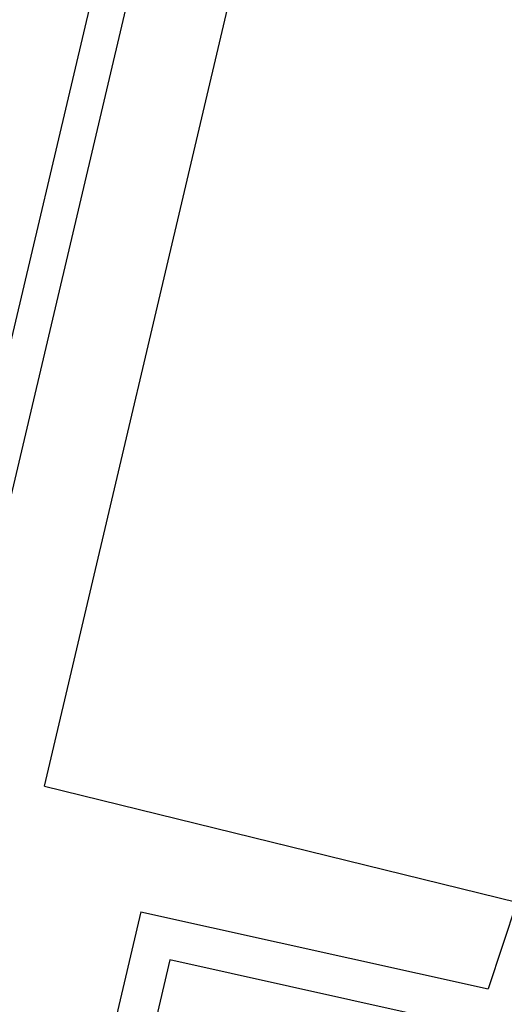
# Model space of a CAD drawing. Header units: feet. Extents: x -79 to 198, y -22 to 181.
# Tile 190 of 256: x 76.699 to 77.369, y 153.943 to 155.304. Entities that reach past the tile are written whole.
import ezdxf

# ---------------------------------------------------------------- set-up
doc = ezdxf.new("R2010")
doc.units = ezdxf.units.FT
doc.layers.add('A-LINEA', color=7, linetype='CONTINUOUS')

msp = doc.modelspace()

# ---------------------------------------------------------------- linework, layer by layer
at = {"layer": 'A-LINEA'}
for p, q in [((76.7333, 154.2444), (77.6533, 158.1511)), ((75.2667, 148.6178), (77.5067, 158.1244)), ((77.4533, 158.1111), (75.2267, 148.6711)), ((77.3867, 154.0844), (77.3467, 153.9644)), ((76.8667, 154.0711), (75.4267, 148.0044)), ((76.8667, 154.0711), (77.3467, 153.9644)), ((76.9067, 154.0044), (75.4667, 147.9511)), ((77.3867, 153.8978), (76.9067, 154.0044))]:
    msp.add_line(p, q, dxfattribs=at)
msp.add_lwpolyline([(76.7333, 154.2444), (77.3867, 154.0844), (78.3733, 158.2578)], dxfattribs=at)

doc.saveas('drawing.dxf')
